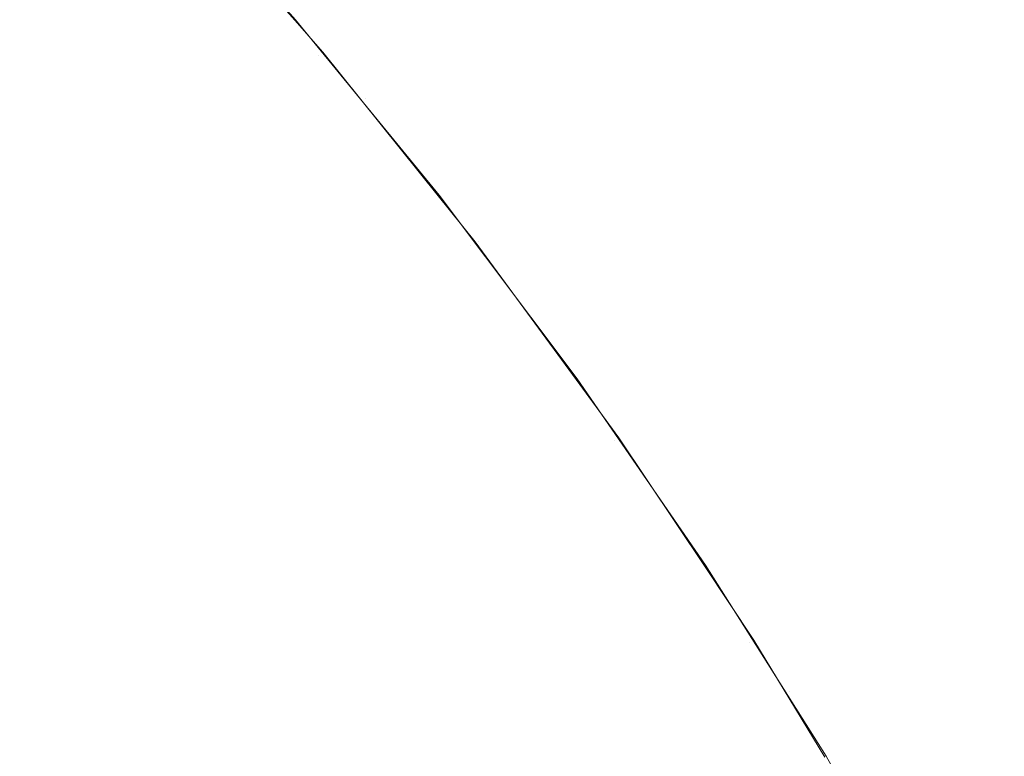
# Model space of a CAD drawing. Header units: centimetres. Extents: x -26.3 to 27.5, y 4.8 to 73.5.
# Tile 204 of 256: x -8.2154 to -8.1977, y 6.5519 to 6.5651. Entities that reach past the tile are written whole.
import ezdxf

# ---------------------------------------------------------------- set-up
doc = ezdxf.new("R2010")
doc.units = ezdxf.units.CM
doc.header["$LTSCALE"] = 2.54
doc.layers.add('Lucido design-1', color=7, linetype='Continuous')

# ---------------------------------------------------------------- blocks, each defined once
blk = doc.blocks.new('Gruppo-3-1')
at = {"color": 7, "linetype": 'Continuous', "lineweight": 9}
for points, invisible_edges in [([(-8.218031, 6.568719, -1479.739611), (-8.215108, 6.565665, -1479.739611), (-8.215921, 6.56492, -1479.743584), (-8.218811, 6.567938, -1479.743584)], 15), ([(-8.218031, 6.568719, -1515.839611), (-8.215108, 6.565665, -1515.839611), (-8.215921, 6.56492, -1515.843584), (-8.218811, 6.567938, -1515.843584)], 15), ([(-8.21281, 6.567771, -1479.714839), (-8.213129, 6.568117, -1479.514839), (-8.210425, 6.565073, -1479.514839)], 9), ([(-8.21281, 6.567771, -1515.814839), (-8.213129, 6.568117, -1515.614839), (-8.210425, 6.565073, -1515.614839)], 9), ([(-8.211289, 6.566147, -1515.610838), (-8.210425, 6.565073, -1515.614839), (-8.213129, 6.568117, -1515.614839)], 9), ([(27.113463, 6.564826, -1479.038517), (27.113463, 6.567767, -1479.041116), (-25.986537, 6.567767, -1479.041116), (-25.986537, 6.564826, -1479.038517)], 10), ([(27.113463, 6.564826, -1515.138517), (27.113463, 6.567767, -1515.141116), (-25.986537, 6.567767, -1515.141116), (-25.986537, 6.564826, -1515.138517)], 10), ([(-8.21288, 6.567707, -1479.719199), (-8.210006, 6.56443, -1479.719199), (-8.21021, 6.564259, -1479.723331), (-8.213076, 6.567527, -1479.723331)], 15), ([(-8.21288, 6.567707, -1515.819199), (-8.210006, 6.56443, -1515.819199), (-8.21021, 6.564259, -1515.823331), (-8.213076, 6.567527, -1515.823331)], 15), ([(-8.210006, 6.56443, -1479.719199), (-8.21288, 6.567707, -1479.719199), (-8.21281, 6.567771, -1479.714839), (-8.210436, 6.565064, -1479.714839)], 11), ([(-8.210006, 6.56443, -1515.819199), (-8.21288, 6.567707, -1515.819199), (-8.21281, 6.567771, -1515.814839), (-8.210436, 6.565064, -1515.814839)], 11), ([(-8.210425, 6.565073, -1479.514839), (-8.210436, 6.565064, -1479.714839), (-8.21281, 6.567771, -1479.714839)], 9), ([(-8.210425, 6.565073, -1515.614839), (-8.210436, 6.565064, -1515.814839), (-8.21281, 6.567771, -1515.814839)], 9), ([(-8.213076, 6.567527, -1479.723331), (-8.21021, 6.564259, -1479.723331), (-8.210544, 6.563978, -1479.727446), (-8.213398, 6.567232, -1479.727446)], 15), ([(-8.213076, 6.567527, -1515.823331), (-8.21021, 6.564259, -1515.823331), (-8.210544, 6.563978, -1515.827446), (-8.213398, 6.567232, -1515.827446)], 15), ([(-8.213398, 6.567232, -1479.727446), (-8.210544, 6.563978, -1479.727446), (-8.211008, 6.563589, -1479.731535), (-8.213845, 6.566823, -1479.731535)], 15), ([(-8.213398, 6.567232, -1515.827446), (-8.210544, 6.563978, -1515.827446), (-8.211008, 6.563589, -1515.831535), (-8.213845, 6.566823, -1515.831535)], 15), ([(-8.213845, 6.566823, -1479.731535), (-8.211008, 6.563589, -1479.731535), (-8.211601, 6.563091, -1479.735592), (-8.214415, 6.5663, -1479.735592)], 15), ([(-8.213845, 6.566823, -1515.831535), (-8.211008, 6.563589, -1515.831535), (-8.211601, 6.563091, -1515.835592), (-8.214415, 6.5663, -1515.835592)], 15), ([(-8.214415, 6.5663, -1479.735592), (-8.211601, 6.563091, -1479.735592), (-8.212321, 6.562487, -1479.739611), (-8.215108, 6.565665, -1479.739611)], 15), ([(-8.214415, 6.5663, -1515.835592), (-8.211601, 6.563091, -1515.835592), (-8.212321, 6.562487, -1515.839611), (-8.215108, 6.565665, -1515.839611)], 15), ([(-8.209173, 6.563651, -1479.510906), (-8.210425, 6.565073, -1479.514839), (-8.211289, 6.566147, -1479.510838)], 11), ([(-8.208984, 6.563651, -1479.506978), (-8.209173, 6.563651, -1479.510906), (-8.211289, 6.566147, -1479.510838), (-8.211097, 6.566147, -1479.506842)], 15), ([(-8.209173, 6.563651, -1515.610906), (-8.210425, 6.565073, -1515.614839), (-8.211289, 6.566147, -1515.610838)], 11), ([(-8.208984, 6.563651, -1515.606978), (-8.209173, 6.563651, -1515.610906), (-8.211289, 6.566147, -1515.610838), (-8.211097, 6.566147, -1515.606842)], 15), ([(-8.208669, 6.563651, -1479.503057), (-8.208984, 6.563651, -1479.506978), (-8.211097, 6.566147, -1479.506842), (-8.210777, 6.566147, -1479.502854)], 15), ([(-8.208669, 6.563651, -1515.603057), (-8.208984, 6.563651, -1515.606978), (-8.211097, 6.566147, -1515.606842), (-8.210777, 6.566147, -1515.602854)], 15), ([(-8.208229, 6.563651, -1479.499149), (-8.208669, 6.563651, -1479.503057), (-8.210777, 6.566147, -1479.502854), (-8.210329, 6.566147, -1479.498878)], 15), ([(-8.208229, 6.563651, -1515.599149), (-8.208669, 6.563651, -1515.603057), (-8.210777, 6.566147, -1515.602854), (-8.210329, 6.566147, -1515.598878)], 15), ([(-8.207664, 6.563651, -1479.495256), (-8.208229, 6.563651, -1479.499149), (-8.210329, 6.566147, -1479.498878), (-8.209753, 6.566147, -1479.494918)], 15), ([(-8.207664, 6.563651, -1515.595256), (-8.208229, 6.563651, -1515.599149), (-8.210329, 6.566147, -1515.598878), (-8.209753, 6.566147, -1515.594918)], 15), ([(-8.206974, 6.563651, -1479.491384), (-8.207664, 6.563651, -1479.495256), (-8.209753, 6.566147, -1479.494918), (-8.209052, 6.566147, -1479.490979)], 15), ([(-8.206974, 6.563651, -1515.591384), (-8.207664, 6.563651, -1515.595256), (-8.209753, 6.566147, -1515.594918), (-8.209052, 6.566147, -1515.590979)], 15), ([(-8.20616, 6.563651, -1479.487536), (-8.206974, 6.563651, -1479.491384), (-8.209052, 6.566147, -1479.490979), (-8.208224, 6.566147, -1479.487065)], 15), ([(-8.20616, 6.563651, -1515.587536), (-8.206974, 6.563651, -1515.591384), (-8.209052, 6.566147, -1515.590979), (-8.208224, 6.566147, -1515.587065)], 15), ([(-8.205223, 6.563651, -1479.483716), (-8.20616, 6.563651, -1479.487536), (-8.208224, 6.566147, -1479.487065), (-8.207271, 6.566147, -1479.483179)], 15), ([(-8.205223, 6.563651, -1515.583716), (-8.20616, 6.563651, -1515.587536), (-8.208224, 6.566147, -1515.587065), (-8.207271, 6.566147, -1515.583179)], 15), ([(-8.204165, 6.563651, -1479.479928), (-8.205223, 6.563651, -1479.483716), (-8.207271, 6.566147, -1479.483179), (-8.206194, 6.566147, -1479.479325)], 15), ([(-8.204165, 6.563651, -1515.579928), (-8.205223, 6.563651, -1515.583716), (-8.207271, 6.566147, -1515.583179), (-8.206194, 6.566147, -1515.579325)], 15), ([(-8.202986, 6.563651, -1479.476176), (-8.204165, 6.563651, -1479.479928), (-8.206194, 6.566147, -1479.479325), (-8.204995, 6.566147, -1479.475508)], 15), ([(-8.202986, 6.563651, -1515.576176), (-8.204165, 6.563651, -1515.579928), (-8.206194, 6.566147, -1515.579325), (-8.204995, 6.566147, -1515.575508)], 15), ([(-8.201686, 6.563651, -1479.472463), (-8.202986, 6.563651, -1479.476176), (-8.204995, 6.566147, -1479.475508), (-8.203673, 6.566147, -1479.471732)], 15), ([(-8.201686, 6.563651, -1515.572463), (-8.202986, 6.563651, -1515.576176), (-8.204995, 6.566147, -1515.575508), (-8.203673, 6.566147, -1515.571732)], 15), ([(-8.200269, 6.563651, -1479.468794), (-8.201686, 6.563651, -1479.472463), (-8.203673, 6.566147, -1479.471732), (-8.202231, 6.566147, -1479.468)], 15), ([(-8.200269, 6.563651, -1515.568794), (-8.201686, 6.563651, -1515.572463), (-8.203673, 6.566147, -1515.571732), (-8.202231, 6.566147, -1515.568)], 15), ([(-8.198735, 6.563651, -1479.465173), (-8.200269, 6.563651, -1479.468794), (-8.202231, 6.566147, -1479.468), (-8.200671, 6.566147, -1479.464316)], 15), ([(-8.198735, 6.563651, -1515.565173), (-8.200269, 6.563651, -1515.568794), (-8.202231, 6.566147, -1515.568), (-8.200671, 6.566147, -1515.564316)], 15), ([(-8.197085, 6.563651, -1479.461602), (-8.198735, 6.563651, -1479.465173), (-8.200671, 6.566147, -1479.464316), (-8.198993, 6.566147, -1479.460683)], 15), ([(-8.197085, 6.563651, -1515.561602), (-8.198735, 6.563651, -1515.565173), (-8.200671, 6.566147, -1515.564316), (-8.198993, 6.566147, -1515.560683)], 15), ([(-8.195322, 6.563651, -1479.458086), (-8.197085, 6.563651, -1479.461602), (-8.198993, 6.566147, -1479.460683), (-8.197199, 6.566147, -1479.457107)], 15), ([(-8.195322, 6.563651, -1515.558086), (-8.197085, 6.563651, -1515.561602), (-8.198993, 6.566147, -1515.560683), (-8.197199, 6.566147, -1515.557107)], 15), ([(-8.215108, 6.565665, -1479.739611), (-8.212321, 6.562487, -1479.739611), (-8.213166, 6.561778, -1479.743584), (-8.215921, 6.56492, -1479.743584)], 15), ([(-8.215108, 6.565665, -1515.839611), (-8.212321, 6.562487, -1515.839611), (-8.213166, 6.561778, -1515.843584), (-8.215921, 6.56492, -1515.843584)], 15), ([(-8.209933, 6.564491, -1479.714839), (-8.210436, 6.565064, -1479.714839), (-8.210425, 6.565073, -1479.514839)], 10), ([(-8.209933, 6.564491, -1515.814839), (-8.210436, 6.565064, -1515.814839), (-8.210425, 6.565073, -1515.614839)], 10), ([(-8.210436, 6.565064, -1479.714839), (-8.209933, 6.564491, -1479.714839), (-8.210006, 6.56443, -1479.719199)], 10), ([(-8.210436, 6.565064, -1515.814839), (-8.209933, 6.564491, -1515.814839), (-8.210006, 6.56443, -1515.819199)], 10), ([(-8.209933, 6.564491, -1479.714839), (-8.210425, 6.565073, -1479.514839), (-8.20785, 6.561924, -1479.514839)], 9), ([(-8.20785, 6.561924, -1479.514839), (-8.210425, 6.565073, -1479.514839), (-8.209173, 6.563651, -1479.510906)], 10), ([(-8.209933, 6.564491, -1515.814839), (-8.210425, 6.565073, -1515.614839), (-8.20785, 6.561924, -1515.614839)], 9), ([(-8.20785, 6.561924, -1515.614839), (-8.210425, 6.565073, -1515.614839), (-8.209173, 6.563651, -1515.610906)], 10), ([(-25.986537, 6.564826, -1479.038517), (-25.986537, 6.564486, -1479.038241), (27.113463, 6.564486, -1479.038241), (27.113463, 6.564826, -1479.038517)], 10), ([(-25.986537, 6.564826, -1515.138517), (-25.986537, 6.564486, -1515.138241), (27.113463, 6.564486, -1515.138241), (27.113463, 6.564826, -1515.138517)], 10), ([(-8.215921, 6.56492, -1479.743584), (-8.213166, 6.561778, -1479.743584), (-8.214135, 6.560965, -1479.747504), (-8.216854, 6.564065, -1479.747504)], 15), ([(-8.215921, 6.56492, -1515.843584), (-8.213166, 6.561778, -1515.843584), (-8.214135, 6.560965, -1515.847504), (-8.216854, 6.564065, -1515.847504)], 15), ([(27.113463, 6.561557, -1479.035866), (27.113463, 6.564486, -1479.038241), (-25.986537, 6.564486, -1479.038241), (-25.986537, 6.561557, -1479.035866)], 10), ([(27.113463, 6.561557, -1515.135866), (27.113463, 6.564486, -1515.138241), (-25.986537, 6.564486, -1515.138241), (-25.986537, 6.561557, -1515.135866)], 10), ([(-8.207277, 6.56103, -1479.719199), (-8.210006, 6.56443, -1479.719199), (-8.209933, 6.564491, -1479.714839), (-8.207864, 6.561913, -1479.714839)], 11), ([(-8.207277, 6.56103, -1515.819199), (-8.210006, 6.56443, -1515.819199), (-8.209933, 6.564491, -1515.814839), (-8.207864, 6.561913, -1515.814839)], 11), ([(-8.20785, 6.561924, -1479.514839), (-8.207864, 6.561913, -1479.714839), (-8.209933, 6.564491, -1479.714839)], 9), ([(-8.20785, 6.561924, -1515.614839), (-8.207864, 6.561913, -1515.814839), (-8.209933, 6.564491, -1515.814839)], 9), ([(-8.210006, 6.56443, -1479.719199), (-8.207277, 6.56103, -1479.719199), (-8.207489, 6.560868, -1479.723331), (-8.21021, 6.564259, -1479.723331)], 15), ([(-8.210006, 6.56443, -1515.819199), (-8.207277, 6.56103, -1515.819199), (-8.207489, 6.560868, -1515.823331), (-8.21021, 6.564259, -1515.823331)], 15), ([(-8.21021, 6.564259, -1479.723331), (-8.207489, 6.560868, -1479.723331), (-8.207835, 6.560602, -1479.727446), (-8.210544, 6.563978, -1479.727446)], 15), ([(-8.21021, 6.564259, -1515.823331), (-8.207489, 6.560868, -1515.823331), (-8.207835, 6.560602, -1515.827446), (-8.210544, 6.563978, -1515.827446)], 15), ([(-8.216854, 6.564065, -1479.747504), (-8.214135, 6.560965, -1479.747504), (-8.215226, 6.560049, -1479.751366), (-8.217904, 6.563103, -1479.751366)], 15), ([(-8.216854, 6.564065, -1515.847504), (-8.214135, 6.560965, -1515.847504), (-8.215226, 6.560049, -1515.851366), (-8.217904, 6.563103, -1515.851366)], 15), ([(-8.210544, 6.563978, -1479.727446), (-8.207835, 6.560602, -1479.727446), (-8.208316, 6.560234, -1479.731535), (-8.211008, 6.563589, -1479.731535)], 15), ([(-8.210544, 6.563978, -1515.827446), (-8.207835, 6.560602, -1515.827446), (-8.208316, 6.560234, -1515.831535), (-8.211008, 6.563589, -1515.831535)], 15), ([(-8.211008, 6.563589, -1479.731535), (-8.208316, 6.560234, -1479.731535), (-8.208929, 6.559763, -1479.735592), (-8.211601, 6.563091, -1479.735592)], 15), ([(-8.211008, 6.563589, -1515.831535), (-8.208316, 6.560234, -1515.831535), (-8.208929, 6.559763, -1515.835592), (-8.211601, 6.563091, -1515.835592)], 15), ([(-8.209173, 6.563651, -1479.510906), (-8.20714, 6.561088, -1479.510972), (-8.20785, 6.561924, -1479.514839)], 11), ([(-8.206954, 6.561088, -1479.507108), (-8.20714, 6.561088, -1479.510972), (-8.209173, 6.563651, -1479.510906), (-8.208984, 6.563651, -1479.506978)], 15), ([(-8.209173, 6.563651, -1515.610906), (-8.20714, 6.561088, -1515.610972), (-8.20785, 6.561924, -1515.614839)], 11), ([(-8.206954, 6.561088, -1515.607108), (-8.20714, 6.561088, -1515.610972), (-8.209173, 6.563651, -1515.610906), (-8.208984, 6.563651, -1515.606978)], 15), ([(-8.206644, 6.561088, -1479.503252), (-8.206954, 6.561088, -1479.507108), (-8.208984, 6.563651, -1479.506978), (-8.208669, 6.563651, -1479.503057)], 15), ([(-8.206644, 6.561088, -1515.603252), (-8.206954, 6.561088, -1515.607108), (-8.208984, 6.563651, -1515.606978), (-8.208669, 6.563651, -1515.603057)], 15), ([(-8.206211, 6.561088, -1479.499409), (-8.206644, 6.561088, -1479.503252), (-8.208669, 6.563651, -1479.503057), (-8.208229, 6.563651, -1479.499149)], 15), ([(-8.206211, 6.561088, -1515.599409), (-8.206644, 6.561088, -1515.603252), (-8.208669, 6.563651, -1515.603057), (-8.208229, 6.563651, -1515.599149)], 15), ([(-8.205655, 6.561088, -1479.495581), (-8.206211, 6.561088, -1479.499409), (-8.208229, 6.563651, -1479.499149), (-8.207664, 6.563651, -1479.495256)], 15), ([(-8.205655, 6.561088, -1515.595581), (-8.206211, 6.561088, -1515.599409), (-8.208229, 6.563651, -1515.599149), (-8.207664, 6.563651, -1515.595256)], 15), ([(-8.204977, 6.561088, -1479.491773), (-8.205655, 6.561088, -1479.495581), (-8.207664, 6.563651, -1479.495256), (-8.206974, 6.563651, -1479.491384)], 15), ([(-8.204977, 6.561088, -1515.591773), (-8.205655, 6.561088, -1515.595581), (-8.207664, 6.563651, -1515.595256), (-8.206974, 6.563651, -1515.591384)], 15), ([(-8.204177, 6.561088, -1479.487989), (-8.204977, 6.561088, -1479.491773), (-8.206974, 6.563651, -1479.491384), (-8.20616, 6.563651, -1479.487536)], 15), ([(-8.204177, 6.561088, -1515.587989), (-8.204977, 6.561088, -1515.591773), (-8.206974, 6.563651, -1515.591384), (-8.20616, 6.563651, -1515.587536)], 15), ([(-8.203256, 6.561088, -1479.484232), (-8.204177, 6.561088, -1479.487989), (-8.20616, 6.563651, -1479.487536), (-8.205223, 6.563651, -1479.483716)], 15), ([(-8.203256, 6.561088, -1515.584232), (-8.204177, 6.561088, -1515.587989), (-8.20616, 6.563651, -1515.587536), (-8.205223, 6.563651, -1515.583716)], 15), ([(-8.202215, 6.561088, -1479.480507), (-8.203256, 6.561088, -1479.484232), (-8.205223, 6.563651, -1479.483716), (-8.204165, 6.563651, -1479.479928)], 15), ([(-8.202215, 6.561088, -1515.580507), (-8.203256, 6.561088, -1515.584232), (-8.205223, 6.563651, -1515.583716), (-8.204165, 6.563651, -1515.579928)], 15), ([(-8.201055, 6.561088, -1479.476817), (-8.202215, 6.561088, -1479.480507), (-8.204165, 6.563651, -1479.479928), (-8.202986, 6.563651, -1479.476176)], 15), ([(-8.201055, 6.561088, -1515.576817), (-8.202215, 6.561088, -1515.580507), (-8.204165, 6.563651, -1515.579928), (-8.202986, 6.563651, -1515.576176)], 15), ([(-8.199777, 6.561088, -1479.473166), (-8.201055, 6.561088, -1479.476817), (-8.202986, 6.563651, -1479.476176), (-8.201686, 6.563651, -1479.472463)], 15), ([(-8.199777, 6.561088, -1515.573166), (-8.201055, 6.561088, -1515.576817), (-8.202986, 6.563651, -1515.576176), (-8.201686, 6.563651, -1515.572463)], 15), ([(-8.198383, 6.561088, -1479.469558), (-8.199777, 6.561088, -1479.473166), (-8.201686, 6.563651, -1479.472463), (-8.200269, 6.563651, -1479.468794)], 15), ([(-8.198383, 6.561088, -1515.569558), (-8.199777, 6.561088, -1515.573166), (-8.201686, 6.563651, -1515.572463), (-8.200269, 6.563651, -1515.568794)], 15), ([(-8.196875, 6.561088, -1479.465996), (-8.198383, 6.561088, -1479.469558), (-8.200269, 6.563651, -1479.468794), (-8.198735, 6.563651, -1479.465173)], 15), ([(-8.196875, 6.561088, -1515.565996), (-8.198383, 6.561088, -1515.569558), (-8.200269, 6.563651, -1515.568794), (-8.198735, 6.563651, -1515.565173)], 15), ([(-8.195252, 6.561088, -1479.462485), (-8.196875, 6.561088, -1479.465996), (-8.198735, 6.563651, -1479.465173), (-8.197085, 6.563651, -1479.461602)], 15), ([(-8.195252, 6.561088, -1515.562485), (-8.196875, 6.561088, -1515.565996), (-8.198735, 6.563651, -1515.565173), (-8.197085, 6.563651, -1515.561602)], 15), ([(-8.217904, 6.563103, -1479.751366), (-8.215226, 6.560049, -1479.751366), (-8.216437, 6.559033, -1479.755163), (-8.219069, 6.562035, -1479.755163)], 15), ([(-8.217904, 6.563103, -1515.851366), (-8.215226, 6.560049, -1515.851366), (-8.216437, 6.559033, -1515.855163), (-8.219069, 6.562035, -1515.855163)], 15), ([(-8.211601, 6.563091, -1479.735592), (-8.208929, 6.559763, -1479.735592), (-8.209675, 6.559191, -1479.739611), (-8.212321, 6.562487, -1479.739611)], 15), ([(-8.211601, 6.563091, -1515.835592), (-8.208929, 6.559763, -1515.835592), (-8.209675, 6.559191, -1515.839611), (-8.212321, 6.562487, -1515.839611)], 15), ([(-8.212321, 6.562487, -1479.739611), (-8.209675, 6.559191, -1479.739611), (-8.21055, 6.558519, -1479.743584), (-8.213166, 6.561778, -1479.743584)], 15), ([(-8.212321, 6.562487, -1515.839611), (-8.209675, 6.559191, -1515.839611), (-8.21055, 6.558519, -1515.843584), (-8.213166, 6.561778, -1515.843584)], 15), ([(-8.207202, 6.561088, -1479.714839), (-8.207864, 6.561913, -1479.714839), (-8.20785, 6.561924, -1479.514839)], 10), ([(-8.207202, 6.561088, -1515.814839), (-8.207864, 6.561913, -1515.814839), (-8.20785, 6.561924, -1515.614839)], 10), ([(-8.207864, 6.561913, -1479.714839), (-8.207202, 6.561088, -1479.714839), (-8.207277, 6.56103, -1479.719199)], 10), ([(-8.207864, 6.561913, -1515.814839), (-8.207202, 6.561088, -1515.814839), (-8.207277, 6.56103, -1515.819199)], 10), ([(-8.207202, 6.561088, -1479.714839), (-8.20785, 6.561924, -1479.514839), (-8.205373, 6.558628, -1479.514839)], 9), ([(-8.205373, 6.558628, -1479.514839), (-8.20785, 6.561924, -1479.514839), (-8.20714, 6.561088, -1479.510972)], 10), ([(-8.207202, 6.561088, -1515.814839), (-8.20785, 6.561924, -1515.614839), (-8.205373, 6.558628, -1515.614839)], 9), ([(-8.205373, 6.558628, -1515.614839), (-8.20785, 6.561924, -1515.614839), (-8.20714, 6.561088, -1515.610972)], 10), ([(-8.213166, 6.561778, -1479.743584), (-8.21055, 6.558519, -1479.743584), (-8.211554, 6.557749, -1479.747504), (-8.214135, 6.560965, -1479.747504)], 15), ([(-8.213166, 6.561778, -1515.843584), (-8.21055, 6.558519, -1515.843584), (-8.211554, 6.557749, -1515.847504), (-8.214135, 6.560965, -1515.847504)], 15), ([(-25.986537, 6.561557, -1479.035866), (-25.986537, 6.561085, -1479.035508), (27.113463, 6.561085, -1479.035508), (27.113463, 6.561557, -1479.035866)], 10), ([(-25.986537, 6.561557, -1515.135866), (-25.986537, 6.561085, -1515.135508), (27.113463, 6.561085, -1515.135508), (27.113463, 6.561557, -1515.135866)], 10), ([(27.113463, 6.559762, -1479.034504), (27.113463, 6.561085, -1479.035508), (-25.986537, 6.561085, -1479.035508), (-25.986537, 6.559762, -1479.034504)], 10), ([(27.113463, 6.559762, -1515.134504), (27.113463, 6.561085, -1515.135508), (-25.986537, 6.561085, -1515.135508), (-25.986537, 6.559762, -1515.134504)], 10), ([(-8.214135, 6.560965, -1479.747504), (-8.211554, 6.557749, -1479.747504), (-8.212684, 6.556882, -1479.751366), (-8.215226, 6.560049, -1479.751366)], 15), ([(-8.214135, 6.560965, -1515.847504), (-8.211554, 6.557749, -1515.847504), (-8.212684, 6.556882, -1515.851366), (-8.215226, 6.560049, -1515.851366)], 15), ([(-8.207277, 6.56103, -1479.719199), (-8.2047, 6.557515, -1479.719199), (-8.204918, 6.557362, -1479.723331), (-8.207489, 6.560868, -1479.723331)], 15), ([(-8.207277, 6.56103, -1515.819199), (-8.2047, 6.557515, -1515.819199), (-8.204918, 6.557362, -1515.823331), (-8.207489, 6.560868, -1515.823331)], 15), ([(-8.2047, 6.557515, -1479.719199), (-8.207277, 6.56103, -1479.719199), (-8.207202, 6.561088, -1479.714839), (-8.205389, 6.558616, -1479.714839)], 11), ([(-8.2047, 6.557515, -1515.819199), (-8.207277, 6.56103, -1515.819199), (-8.207202, 6.561088, -1515.814839), (-8.205389, 6.558616, -1515.814839)], 11), ([(-8.205373, 6.558628, -1479.514839), (-8.205389, 6.558616, -1479.714839), (-8.207202, 6.561088, -1479.714839)], 9), ([(-8.205373, 6.558628, -1515.614839), (-8.205389, 6.558616, -1515.814839), (-8.207202, 6.561088, -1515.814839)], 9), ([(-8.20714, 6.561088, -1479.510972), (-8.205192, 6.55846, -1479.511034), (-8.205373, 6.558628, -1479.514839)], 11), ([(-8.205009, 6.55846, -1479.507233), (-8.205192, 6.55846, -1479.511034), (-8.20714, 6.561088, -1479.510972), (-8.206954, 6.561088, -1479.507108)], 15), ([(-8.20714, 6.561088, -1515.610972), (-8.205192, 6.55846, -1515.611034), (-8.205373, 6.558628, -1515.614839)], 11), ([(-8.205009, 6.55846, -1515.607233), (-8.205192, 6.55846, -1515.611034), (-8.20714, 6.561088, -1515.610972), (-8.206954, 6.561088, -1515.607108)], 15), ([(-8.204704, 6.55846, -1479.50344), (-8.205009, 6.55846, -1479.507233), (-8.206954, 6.561088, -1479.507108), (-8.206644, 6.561088, -1479.503252)], 15), ([(-8.204704, 6.55846, -1515.60344), (-8.205009, 6.55846, -1515.607233), (-8.206954, 6.561088, -1515.607108), (-8.206644, 6.561088, -1515.603252)], 15), ([(-8.204278, 6.55846, -1479.499658), (-8.204704, 6.55846, -1479.50344), (-8.206644, 6.561088, -1479.503252), (-8.206211, 6.561088, -1479.499409)], 15), ([(-8.204278, 6.55846, -1515.599658), (-8.204704, 6.55846, -1515.60344), (-8.206644, 6.561088, -1515.603252), (-8.206211, 6.561088, -1515.599409)], 15), ([(-8.203731, 6.55846, -1479.495892), (-8.204278, 6.55846, -1479.499658), (-8.206211, 6.561088, -1479.499409), (-8.205655, 6.561088, -1479.495581)], 15), ([(-8.203731, 6.55846, -1515.595892), (-8.204278, 6.55846, -1515.599658), (-8.206211, 6.561088, -1515.599409), (-8.205655, 6.561088, -1515.595581)], 15), ([(-8.203064, 6.55846, -1479.492146), (-8.203731, 6.55846, -1479.495892), (-8.205655, 6.561088, -1479.495581), (-8.204977, 6.561088, -1479.491773)], 15), ([(-8.203064, 6.55846, -1515.592146), (-8.203731, 6.55846, -1515.595892), (-8.205655, 6.561088, -1515.595581), (-8.204977, 6.561088, -1515.591773)], 15), ([(-8.202276, 6.55846, -1479.488422), (-8.203064, 6.55846, -1479.492146), (-8.204977, 6.561088, -1479.491773), (-8.204177, 6.561088, -1479.487989)], 15), ([(-8.202276, 6.55846, -1515.588422), (-8.203064, 6.55846, -1515.592146), (-8.204977, 6.561088, -1515.591773), (-8.204177, 6.561088, -1515.587989)], 15), ([(-8.20137, 6.55846, -1479.484726), (-8.202276, 6.55846, -1479.488422), (-8.204177, 6.561088, -1479.487989), (-8.203256, 6.561088, -1479.484232)], 15), ([(-8.20137, 6.55846, -1515.584726), (-8.202276, 6.55846, -1515.588422), (-8.204177, 6.561088, -1515.587989), (-8.203256, 6.561088, -1515.584232)], 15), ([(-8.200346, 6.55846, -1479.481061), (-8.20137, 6.55846, -1479.484726), (-8.203256, 6.561088, -1479.484232), (-8.202215, 6.561088, -1479.480507)], 15), ([(-8.200346, 6.55846, -1515.581061), (-8.20137, 6.55846, -1515.584726), (-8.203256, 6.561088, -1515.584232), (-8.202215, 6.561088, -1515.580507)], 15), ([(-8.199205, 6.55846, -1479.477431), (-8.200346, 6.55846, -1479.481061), (-8.202215, 6.561088, -1479.480507), (-8.201055, 6.561088, -1479.476817)], 15), ([(-8.199205, 6.55846, -1515.577431), (-8.200346, 6.55846, -1515.581061), (-8.202215, 6.561088, -1515.580507), (-8.201055, 6.561088, -1515.576817)], 15), ([(-8.197948, 6.55846, -1479.473839), (-8.199205, 6.55846, -1479.477431), (-8.201055, 6.561088, -1479.476817), (-8.199777, 6.561088, -1479.473166)], 15), ([(-8.197948, 6.55846, -1515.573839), (-8.199205, 6.55846, -1515.577431), (-8.201055, 6.561088, -1515.576817), (-8.199777, 6.561088, -1515.573166)], 15), ([(-8.196577, 6.55846, -1479.470289), (-8.197948, 6.55846, -1479.473839), (-8.199777, 6.561088, -1479.473166), (-8.198383, 6.561088, -1479.469558)], 15), ([(-8.196577, 6.55846, -1515.570289), (-8.197948, 6.55846, -1515.573839), (-8.199777, 6.561088, -1515.573166), (-8.198383, 6.561088, -1515.569558)], 15), ([(-8.195092, 6.55846, -1479.466785), (-8.196577, 6.55846, -1479.470289), (-8.198383, 6.561088, -1479.469558), (-8.196875, 6.561088, -1479.465996)], 15), ([(-8.195092, 6.55846, -1515.566785), (-8.196577, 6.55846, -1515.570289), (-8.198383, 6.561088, -1515.569558), (-8.196875, 6.561088, -1515.565996)], 15), ([(-8.207489, 6.560868, -1479.723331), (-8.204918, 6.557362, -1479.723331), (-8.205276, 6.557112, -1479.727446), (-8.207835, 6.560602, -1479.727446)], 15), ([(-8.207489, 6.560868, -1515.823331), (-8.204918, 6.557362, -1515.823331), (-8.205276, 6.557112, -1515.827446), (-8.207835, 6.560602, -1515.827446)], 15), ([(-8.207835, 6.560602, -1479.727446), (-8.205276, 6.557112, -1479.727446), (-8.205772, 6.556765, -1479.731535), (-8.208316, 6.560234, -1479.731535)], 15), ([(-8.207835, 6.560602, -1515.827446), (-8.205276, 6.557112, -1515.827446), (-8.205772, 6.556765, -1515.831535), (-8.208316, 6.560234, -1515.831535)], 15), ([(-8.208316, 6.560234, -1479.731535), (-8.205772, 6.556765, -1479.731535), (-8.206406, 6.556321, -1479.735592), (-8.208929, 6.559763, -1479.735592)], 15), ([(-8.208316, 6.560234, -1515.831535), (-8.205772, 6.556765, -1515.831535), (-8.206406, 6.556321, -1515.835592), (-8.208929, 6.559763, -1515.835592)], 15), ([(-8.215226, 6.560049, -1479.751366), (-8.212684, 6.556882, -1479.751366), (-8.213938, 6.555919, -1479.755163), (-8.216437, 6.559033, -1479.755163)], 15), ([(-8.215226, 6.560049, -1515.851366), (-8.212684, 6.556882, -1515.851366), (-8.213938, 6.555919, -1515.855163), (-8.216437, 6.559033, -1515.855163)], 15), ([(-25.986537, 6.559762, -1479.034504), (-25.986537, 6.557558, -1479.032941), (27.113463, 6.557558, -1479.032941), (27.113463, 6.559762, -1479.034504)], 10), ([(-25.986537, 6.559762, -1515.134504), (-25.986537, 6.557558, -1515.132941), (27.113463, 6.557558, -1515.132941), (27.113463, 6.559762, -1515.134504)], 10), ([(-8.208929, 6.559763, -1479.735592), (-8.206406, 6.556321, -1479.735592), (-8.207175, 6.555782, -1479.739611), (-8.209675, 6.559191, -1479.739611)], 15), ([(-8.208929, 6.559763, -1515.835592), (-8.206406, 6.556321, -1515.835592), (-8.207175, 6.555782, -1515.839611), (-8.209675, 6.559191, -1515.839611)], 15), ([(-8.209675, 6.559191, -1479.739611), (-8.207175, 6.555782, -1479.739611), (-8.208079, 6.555149, -1479.743584), (-8.21055, 6.558519, -1479.743584)], 15), ([(-8.209675, 6.559191, -1515.839611), (-8.207175, 6.555782, -1515.839611), (-8.208079, 6.555149, -1515.843584), (-8.21055, 6.558519, -1515.843584)], 15), ([(-8.216437, 6.559033, -1479.755163), (-8.213938, 6.555919, -1479.755163), (-8.215314, 6.554864, -1479.758888), (-8.217765, 6.557919, -1479.758888)], 15), ([(-8.216437, 6.559033, -1515.855163), (-8.213938, 6.555919, -1515.855163), (-8.215314, 6.554864, -1515.858888), (-8.217765, 6.557919, -1515.858888)], 15), ([(-8.204622, 6.55757, -1479.714839), (-8.205389, 6.558616, -1479.714839), (-8.205373, 6.558628, -1479.514839)], 10), ([(-8.204622, 6.55757, -1515.814839), (-8.205389, 6.558616, -1515.814839), (-8.205373, 6.558628, -1515.614839)], 10), ([(-8.204622, 6.55757, -1479.714839), (-8.205373, 6.558628, -1479.514839), (-8.20307, 6.555286, -1479.514839)], 9), ([(-8.20333, 6.555769, -1479.511094), (-8.20307, 6.555286, -1479.514839), (-8.205373, 6.558628, -1479.514839), (-8.205192, 6.55846, -1479.511034)], 13), ([(-8.204622, 6.55757, -1515.814839), (-8.205373, 6.558628, -1515.614839), (-8.20307, 6.555286, -1515.614839)], 9), ([(-8.20333, 6.555769, -1515.611094), (-8.20307, 6.555286, -1515.614839), (-8.205373, 6.558628, -1515.614839), (-8.205192, 6.55846, -1515.611034)], 13), ([(-8.21055, 6.558519, -1479.743584), (-8.208079, 6.555149, -1479.743584), (-8.209116, 6.554423, -1479.747504), (-8.211554, 6.557749, -1479.747504)], 15), ([(-8.21055, 6.558519, -1515.843584), (-8.208079, 6.555149, -1515.843584), (-8.209116, 6.554423, -1515.847504), (-8.211554, 6.557749, -1515.847504)], 15), ([(-8.205389, 6.558616, -1479.714839), (-8.204622, 6.55757, -1479.714839), (-8.2047, 6.557515, -1479.719199)], 10), ([(-8.205389, 6.558616, -1515.814839), (-8.204622, 6.55757, -1515.814839), (-8.2047, 6.557515, -1515.819199)], 10), ([(-8.20315, 6.555769, -1479.507352), (-8.20333, 6.555769, -1479.511094), (-8.205192, 6.55846, -1479.511034), (-8.205009, 6.55846, -1479.507233)], 15), ([(-8.20315, 6.555769, -1515.607352), (-8.20333, 6.555769, -1515.611094), (-8.205192, 6.55846, -1515.611034), (-8.205009, 6.55846, -1515.607233)], 15), ([(-8.20285, 6.555769, -1479.503618), (-8.20315, 6.555769, -1479.507352), (-8.205009, 6.55846, -1479.507233), (-8.204704, 6.55846, -1479.50344)], 15), ([(-8.20285, 6.555769, -1515.603618), (-8.20315, 6.555769, -1515.607352), (-8.205009, 6.55846, -1515.607233), (-8.204704, 6.55846, -1515.60344)], 15), ([(-8.202431, 6.555769, -1479.499896), (-8.20285, 6.555769, -1479.503618), (-8.204704, 6.55846, -1479.50344), (-8.204278, 6.55846, -1479.499658)], 15), ([(-8.202431, 6.555769, -1515.599896), (-8.20285, 6.555769, -1515.603618), (-8.204704, 6.55846, -1515.60344), (-8.204278, 6.55846, -1515.599658)], 15), ([(-8.201893, 6.555769, -1479.496189), (-8.202431, 6.555769, -1479.499896), (-8.204278, 6.55846, -1479.499658), (-8.203731, 6.55846, -1479.495892)], 15), ([(-8.201893, 6.555769, -1515.596189), (-8.202431, 6.555769, -1515.599896), (-8.204278, 6.55846, -1515.599658), (-8.203731, 6.55846, -1515.595892)], 15), ([(-8.201236, 6.555769, -1479.492502), (-8.201893, 6.555769, -1479.496189), (-8.203731, 6.55846, -1479.495892), (-8.203064, 6.55846, -1479.492146)], 15), ([(-8.201236, 6.555769, -1515.592502), (-8.201893, 6.555769, -1515.596189), (-8.203731, 6.55846, -1515.595892), (-8.203064, 6.55846, -1515.592146)], 15), ([(-8.200461, 6.555769, -1479.488837), (-8.201236, 6.555769, -1479.492502), (-8.203064, 6.55846, -1479.492146), (-8.202276, 6.55846, -1479.488422)], 15), ([(-8.200461, 6.555769, -1515.588837), (-8.201236, 6.555769, -1515.592502), (-8.203064, 6.55846, -1515.592146), (-8.202276, 6.55846, -1515.588422)], 15), ([(-8.199569, 6.555769, -1479.485199), (-8.200461, 6.555769, -1479.488837), (-8.202276, 6.55846, -1479.488422), (-8.20137, 6.55846, -1479.484726)], 15), ([(-8.199569, 6.555769, -1515.585199), (-8.200461, 6.555769, -1515.588837), (-8.202276, 6.55846, -1515.588422), (-8.20137, 6.55846, -1515.584726)], 15), ([(-8.198561, 6.555769, -1479.481591), (-8.199569, 6.555769, -1479.485199), (-8.20137, 6.55846, -1479.484726), (-8.200346, 6.55846, -1479.481061)], 15), ([(-8.198561, 6.555769, -1515.581591), (-8.199569, 6.555769, -1515.585199), (-8.20137, 6.55846, -1515.584726), (-8.200346, 6.55846, -1515.581061)], 15), ([(-8.197437, 6.555769, -1479.478018), (-8.198561, 6.555769, -1479.481591), (-8.200346, 6.55846, -1479.481061), (-8.199205, 6.55846, -1479.477431)], 15), ([(-8.197437, 6.555769, -1515.578018), (-8.198561, 6.555769, -1515.581591), (-8.200346, 6.55846, -1515.581061), (-8.199205, 6.55846, -1515.577431)], 15), ([(-8.1962, 6.555769, -1479.474482), (-8.197437, 6.555769, -1479.478018), (-8.199205, 6.55846, -1479.477431), (-8.197948, 6.55846, -1479.473839)], 15), ([(-8.1962, 6.555769, -1515.574482), (-8.197437, 6.555769, -1515.578018), (-8.199205, 6.55846, -1515.577431), (-8.197948, 6.55846, -1515.573839)], 15), ([(-8.19485, 6.555769, -1479.470988), (-8.1962, 6.555769, -1479.474482), (-8.197948, 6.55846, -1479.473839), (-8.196577, 6.55846, -1479.470289)], 15), ([(-8.19485, 6.555769, -1515.570988), (-8.1962, 6.555769, -1515.574482), (-8.197948, 6.55846, -1515.573839), (-8.196577, 6.55846, -1515.570289)], 15), ([(-8.217765, 6.557919, -1479.758888), (-8.215314, 6.554864, -1479.758888), (-8.216808, 6.553717, -1479.762536), (-8.219208, 6.556708, -1479.762536)], 15), ([(-8.217765, 6.557919, -1515.858888), (-8.215314, 6.554864, -1515.858888), (-8.216808, 6.553717, -1515.862536), (-8.219208, 6.556708, -1515.862536)], 15), ([(-8.211554, 6.557749, -1479.747504), (-8.209116, 6.554423, -1479.747504), (-8.210282, 6.553606, -1479.751366), (-8.212684, 6.556882, -1479.751366)], 15), ([(-8.211554, 6.557749, -1515.847504), (-8.209116, 6.554423, -1515.847504), (-8.210282, 6.553606, -1515.851366), (-8.212684, 6.556882, -1515.851366)], 15), ([(-8.202278, 6.553891, -1479.719199), (-8.2047, 6.557515, -1479.719199), (-8.204622, 6.55757, -1479.714839), (-8.203088, 6.555274, -1479.714839)], 11), ([(-8.202278, 6.553891, -1515.819199), (-8.2047, 6.557515, -1515.819199), (-8.204622, 6.55757, -1515.814839), (-8.203088, 6.555274, -1515.814839)], 11), ([(-8.20307, 6.555286, -1479.514839), (-8.203088, 6.555274, -1479.714839), (-8.204622, 6.55757, -1479.714839)], 9), ([(-8.20307, 6.555286, -1515.614839), (-8.203088, 6.555274, -1515.814839), (-8.204622, 6.55757, -1515.814839)], 9), ([(27.113463, 6.556304, -1479.032052), (27.113463, 6.557558, -1479.032941), (-25.986537, 6.557558, -1479.032941), (-25.986537, 6.556304, -1479.032052)], 10), ([(27.113463, 6.556304, -1515.132052), (27.113463, 6.557558, -1515.132941), (-25.986537, 6.557558, -1515.132941), (-25.986537, 6.556304, -1515.132052)], 10), ([(-8.2047, 6.557515, -1479.719199), (-8.202278, 6.553891, -1479.719199), (-8.202503, 6.553748, -1479.723331), (-8.204918, 6.557362, -1479.723331)], 15), ([(-8.2047, 6.557515, -1515.819199), (-8.202278, 6.553891, -1515.819199), (-8.202503, 6.553748, -1515.823331), (-8.204918, 6.557362, -1515.823331)], 15), ([(-8.204918, 6.557362, -1479.723331), (-8.202503, 6.553748, -1479.723331), (-8.202871, 6.553513, -1479.727446), (-8.205276, 6.557112, -1479.727446)], 15), ([(-8.204918, 6.557362, -1515.823331), (-8.202503, 6.553748, -1515.823331), (-8.202871, 6.553513, -1515.827446), (-8.205276, 6.557112, -1515.827446)], 15), ([(-8.205276, 6.557112, -1479.727446), (-8.202871, 6.553513, -1479.727446), (-8.203382, 6.553188, -1479.731535), (-8.205772, 6.556765, -1479.731535)], 15), ([(-8.205276, 6.557112, -1515.827446), (-8.202871, 6.553513, -1515.827446), (-8.203382, 6.553188, -1515.831535), (-8.205772, 6.556765, -1515.831535)], 15), ([(-8.212684, 6.556882, -1479.751366), (-8.210282, 6.553606, -1479.751366), (-8.211577, 6.5527, -1479.755163), (-8.213938, 6.555919, -1479.755163)], 15), ([(-8.212684, 6.556882, -1515.851366), (-8.210282, 6.553606, -1515.851366), (-8.211577, 6.5527, -1515.855163), (-8.213938, 6.555919, -1515.855163)], 15), ([(-8.205772, 6.556765, -1479.731535), (-8.203382, 6.553188, -1479.731535), (-8.204034, 6.552772, -1479.735592), (-8.206406, 6.556321, -1479.735592)], 15), ([(-8.205772, 6.556765, -1515.831535), (-8.203382, 6.553188, -1515.831535), (-8.204034, 6.552772, -1515.835592), (-8.206406, 6.556321, -1515.835592)], 15), ([(-25.986537, 6.556304, -1479.032052), (-25.986537, 6.553931, -1479.030517), (27.113463, 6.553931, -1479.030517), (27.113463, 6.556304, -1479.032052)], 10), ([(-25.986537, 6.556304, -1515.132052), (-25.986537, 6.553931, -1515.130517), (27.113463, 6.553931, -1515.130517), (27.113463, 6.556304, -1515.132052)], 10), ([(-8.206406, 6.556321, -1479.735592), (-8.204034, 6.552772, -1479.735592), (-8.204827, 6.552267, -1479.739611), (-8.207175, 6.555782, -1479.739611)], 15), ([(-8.206406, 6.556321, -1515.835592), (-8.204034, 6.552772, -1515.835592), (-8.204827, 6.552267, -1515.839611), (-8.207175, 6.555782, -1515.839611)], 15), ([(-8.213938, 6.555919, -1479.755163), (-8.211577, 6.5527, -1479.755163), (-8.212997, 6.551705, -1479.758888), (-8.215314, 6.554864, -1479.758888)], 15), ([(-8.213938, 6.555919, -1515.855163), (-8.211577, 6.5527, -1515.855163), (-8.212997, 6.551705, -1515.858888), (-8.215314, 6.554864, -1515.858888)], 15), ([(-8.207175, 6.555782, -1479.739611), (-8.204827, 6.552267, -1479.739611), (-8.205758, 6.551674, -1479.743584), (-8.208079, 6.555149, -1479.743584)], 15), ([(-8.207175, 6.555782, -1515.839611), (-8.204827, 6.552267, -1515.839611), (-8.205758, 6.551674, -1515.843584), (-8.208079, 6.555149, -1515.843584)], 15), ([(-8.20307, 6.555286, -1479.514839), (-8.20333, 6.555769, -1479.511094), (-8.201558, 6.553019, -1479.511151)], 11), ([(-8.201381, 6.553019, -1479.507466), (-8.201558, 6.553019, -1479.511151), (-8.20333, 6.555769, -1479.511094), (-8.20315, 6.555769, -1479.507352)], 15), ([(-8.20307, 6.555286, -1515.614839), (-8.20333, 6.555769, -1515.611094), (-8.201558, 6.553019, -1515.611151)], 11), ([(-8.201381, 6.553019, -1515.607466), (-8.201558, 6.553019, -1515.611151), (-8.20333, 6.555769, -1515.611094), (-8.20315, 6.555769, -1515.607352)], 15), ([(-8.201085, 6.553019, -1479.503789), (-8.201381, 6.553019, -1479.507466), (-8.20315, 6.555769, -1479.507352), (-8.20285, 6.555769, -1479.503618)], 15), ([(-8.201085, 6.553019, -1515.603789), (-8.201381, 6.553019, -1515.607466), (-8.20315, 6.555769, -1515.607352), (-8.20285, 6.555769, -1515.603618)], 15), ([(-8.200672, 6.553019, -1479.500123), (-8.201085, 6.553019, -1479.503789), (-8.20285, 6.555769, -1479.503618), (-8.202431, 6.555769, -1479.499896)], 15), ([(-8.200672, 6.553019, -1515.600123), (-8.201085, 6.553019, -1515.603789), (-8.20285, 6.555769, -1515.603618), (-8.202431, 6.555769, -1515.599896)], 15), ([(-8.200142, 6.553019, -1479.496472), (-8.200672, 6.553019, -1479.500123), (-8.202431, 6.555769, -1479.499896), (-8.201893, 6.555769, -1479.496189)], 15), ([(-8.200142, 6.553019, -1515.596472), (-8.200672, 6.553019, -1515.600123), (-8.202431, 6.555769, -1515.599896), (-8.201893, 6.555769, -1515.596189)], 15), ([(-8.199495, 6.553019, -1479.492841), (-8.200142, 6.553019, -1479.496472), (-8.201893, 6.555769, -1479.496189), (-8.201236, 6.555769, -1479.492502)], 15), ([(-8.199495, 6.553019, -1515.592841), (-8.200142, 6.553019, -1515.596472), (-8.201893, 6.555769, -1515.596189), (-8.201236, 6.555769, -1515.592502)], 15), ([(-8.198732, 6.553019, -1479.489231), (-8.199495, 6.553019, -1479.492841), (-8.201236, 6.555769, -1479.492502), (-8.200461, 6.555769, -1479.488837)], 15), ([(-8.198732, 6.553019, -1515.589231), (-8.199495, 6.553019, -1515.592841), (-8.201236, 6.555769, -1515.592502), (-8.200461, 6.555769, -1515.588837)], 15), ([(-8.197853, 6.553019, -1479.485648), (-8.198732, 6.553019, -1479.489231), (-8.200461, 6.555769, -1479.488837), (-8.199569, 6.555769, -1479.485199)], 15), ([(-8.197853, 6.553019, -1515.585648), (-8.198732, 6.553019, -1515.589231), (-8.200461, 6.555769, -1515.588837), (-8.199569, 6.555769, -1515.585199)], 15), ([(-8.196861, 6.553019, -1479.482096), (-8.197853, 6.553019, -1479.485648), (-8.199569, 6.555769, -1479.485199), (-8.198561, 6.555769, -1479.481591)], 15), ([(-8.196861, 6.553019, -1515.582096), (-8.197853, 6.553019, -1515.585648), (-8.199569, 6.555769, -1515.585199), (-8.198561, 6.555769, -1515.581591)], 15), ([(-8.195755, 6.553019, -1479.478576), (-8.196861, 6.553019, -1479.482096), (-8.198561, 6.555769, -1479.481591), (-8.197437, 6.555769, -1479.478018)], 15), ([(-8.195755, 6.553019, -1515.578576), (-8.196861, 6.553019, -1515.582096), (-8.198561, 6.555769, -1515.581591), (-8.197437, 6.555769, -1515.578018)], 15), ([(-8.202198, 6.553942, -1479.714839), (-8.203088, 6.555274, -1479.714839), (-8.20307, 6.555286, -1479.514839)], 10), ([(-8.202198, 6.553942, -1515.814839), (-8.203088, 6.555274, -1515.814839), (-8.20307, 6.555286, -1515.614839)], 10), ([(-8.203088, 6.555274, -1479.714839), (-8.202198, 6.553942, -1479.714839), (-8.202278, 6.553891, -1479.719199)], 10), ([(-8.203088, 6.555274, -1515.814839), (-8.202198, 6.553942, -1515.814839), (-8.202278, 6.553891, -1515.819199)], 10), ([(-8.202198, 6.553942, -1479.714839), (-8.20307, 6.555286, -1479.514839), (-8.200905, 6.551857, -1479.514839)], 9), ([(-8.201558, 6.553019, -1479.511151), (-8.200905, 6.551857, -1479.514839), (-8.20307, 6.555286, -1479.514839)], 9), ([(-8.202198, 6.553942, -1515.814839), (-8.20307, 6.555286, -1515.614839), (-8.200905, 6.551857, -1515.614839)], 9), ([(-8.201558, 6.553019, -1515.611151), (-8.200905, 6.551857, -1515.614839), (-8.20307, 6.555286, -1515.614839)], 9), ([(-8.208079, 6.555149, -1479.743584), (-8.205758, 6.551674, -1479.743584), (-8.206825, 6.550995, -1479.747504), (-8.209116, 6.554423, -1479.747504)], 15), ([(-8.208079, 6.555149, -1515.843584), (-8.205758, 6.551674, -1515.843584), (-8.206825, 6.550995, -1515.847504), (-8.209116, 6.554423, -1515.847504)], 15), ([(-8.215314, 6.554864, -1479.758888), (-8.212997, 6.551705, -1479.758888), (-8.21454, 6.550625, -1479.762536), (-8.216808, 6.553717, -1479.762536)], 15), ([(-8.215314, 6.554864, -1515.858888), (-8.212997, 6.551705, -1515.858888), (-8.21454, 6.550625, -1515.862536), (-8.216808, 6.553717, -1515.862536)], 15), ([(-8.209116, 6.554423, -1479.747504), (-8.206825, 6.550995, -1479.747504), (-8.208026, 6.550229, -1479.751366), (-8.210282, 6.553606, -1479.751366)], 15), ([(-8.209116, 6.554423, -1515.847504), (-8.206825, 6.550995, -1515.847504), (-8.208026, 6.550229, -1515.851366), (-8.210282, 6.553606, -1515.851366)], 15), ([(27.113463, 6.552741, -1479.029747), (27.113463, 6.553931, -1479.030517), (-25.986537, 6.553931, -1479.030517), (-25.986537, 6.552741, -1479.029747)], 10), ([(27.113463, 6.552741, -1515.129747), (27.113463, 6.553931, -1515.130517), (-25.986537, 6.553931, -1515.130517), (-25.986537, 6.552741, -1515.129747)], 10), ([(-8.202278, 6.553891, -1479.719199), (-8.200017, 6.550164, -1479.719199), (-8.200248, 6.550031, -1479.723331), (-8.202503, 6.553748, -1479.723331)], 15), ([(-8.202278, 6.553891, -1515.819199), (-8.200017, 6.550164, -1515.819199), (-8.200248, 6.550031, -1515.823331), (-8.202503, 6.553748, -1515.823331)], 15), ([(-8.200017, 6.550164, -1479.719199), (-8.202278, 6.553891, -1479.719199), (-8.202198, 6.553942, -1479.714839), (-8.200925, 6.551844, -1479.714839)], 11), ([(-8.200017, 6.550164, -1515.819199), (-8.202278, 6.553891, -1515.819199), (-8.202198, 6.553942, -1515.814839), (-8.200925, 6.551844, -1515.814839)], 11), ([(-8.200905, 6.551857, -1479.514839), (-8.200925, 6.551844, -1479.714839), (-8.202198, 6.553942, -1479.714839)], 9), ([(-8.200905, 6.551857, -1515.614839), (-8.200925, 6.551844, -1515.814839), (-8.202198, 6.553942, -1515.814839)], 9), ([(-8.216808, 6.553717, -1479.762536), (-8.21454, 6.550625, -1479.762536), (-8.216203, 6.549461, -1479.7661), (-8.218418, 6.552482, -1479.7661)], 15), ([(-8.216808, 6.553717, -1515.862536), (-8.21454, 6.550625, -1515.862536), (-8.216203, 6.549461, -1515.8661), (-8.218418, 6.552482, -1515.8661)], 15), ([(-8.202503, 6.553748, -1479.723331), (-8.200248, 6.550031, -1479.723331), (-8.200626, 6.549813, -1479.727446), (-8.202871, 6.553513, -1479.727446)], 15), ([(-8.202503, 6.553748, -1515.823331), (-8.200248, 6.550031, -1515.823331), (-8.200626, 6.549813, -1515.827446), (-8.202871, 6.553513, -1515.827446)], 15), ([(-8.210282, 6.553606, -1479.751366), (-8.208026, 6.550229, -1479.751366), (-8.209359, 6.54938, -1479.755163), (-8.211577, 6.5527, -1479.755163)], 15), ([(-8.210282, 6.553606, -1515.851366), (-8.208026, 6.550229, -1515.851366), (-8.209359, 6.54938, -1515.855163), (-8.211577, 6.5527, -1515.855163)], 15), ([(-8.202871, 6.553513, -1479.727446), (-8.200626, 6.549813, -1479.727446), (-8.20115, 6.54951, -1479.731535), (-8.203382, 6.553188, -1479.731535)], 15), ([(-8.202871, 6.553513, -1515.827446), (-8.200626, 6.549813, -1515.827446), (-8.20115, 6.54951, -1515.831535), (-8.203382, 6.553188, -1515.831535)], 15), ([(-8.203382, 6.553188, -1479.731535), (-8.20115, 6.54951, -1479.731535), (-8.20182, 6.549123, -1479.735592), (-8.204034, 6.552772, -1479.735592)], 15), ([(-8.203382, 6.553188, -1515.831535), (-8.20115, 6.54951, -1515.831535), (-8.20182, 6.549123, -1515.835592), (-8.204034, 6.552772, -1515.835592)], 15), ([(-8.199877, 6.550212, -1479.511204), (-8.200905, 6.551857, -1479.514839), (-8.201558, 6.553019, -1479.511151)], 11), ([(-8.199702, 6.550212, -1479.507574), (-8.199877, 6.550212, -1479.511204), (-8.201558, 6.553019, -1479.511151), (-8.201381, 6.553019, -1479.507466)], 15), ([(-8.199877, 6.550212, -1515.611204), (-8.200905, 6.551857, -1515.614839), (-8.201558, 6.553019, -1515.611151)], 11), ([(-8.199702, 6.550212, -1515.607574), (-8.199877, 6.550212, -1515.611204), (-8.201558, 6.553019, -1515.611151), (-8.201381, 6.553019, -1515.607466)], 15), ([(-8.199411, 6.550212, -1479.50395), (-8.199702, 6.550212, -1479.507574), (-8.201381, 6.553019, -1479.507466), (-8.201085, 6.553019, -1479.503789)], 15), ([(-8.199411, 6.550212, -1515.60395), (-8.199702, 6.550212, -1515.607574), (-8.201381, 6.553019, -1515.607466), (-8.201085, 6.553019, -1515.603789)], 15), ([(-8.199004, 6.550212, -1479.500338), (-8.199411, 6.550212, -1479.50395), (-8.201085, 6.553019, -1479.503789), (-8.200672, 6.553019, -1479.500123)], 15), ([(-8.199004, 6.550212, -1515.600338), (-8.199411, 6.550212, -1515.60395), (-8.201085, 6.553019, -1515.603789), (-8.200672, 6.553019, -1515.600123)], 15), ([(-8.198481, 6.550212, -1479.496741), (-8.199004, 6.550212, -1479.500338), (-8.200672, 6.553019, -1479.500123), (-8.200142, 6.553019, -1479.496472)], 15), ([(-8.198481, 6.550212, -1515.596741), (-8.199004, 6.550212, -1515.600338), (-8.200672, 6.553019, -1515.600123), (-8.200142, 6.553019, -1515.596472)], 15), ([(-8.197844, 6.550212, -1479.493162), (-8.198481, 6.550212, -1479.496741), (-8.200142, 6.553019, -1479.496472), (-8.199495, 6.553019, -1479.492841)], 15), ([(-8.197844, 6.550212, -1515.593162), (-8.198481, 6.550212, -1515.596741), (-8.200142, 6.553019, -1515.596472), (-8.199495, 6.553019, -1515.592841)], 15), ([(-8.197092, 6.550212, -1479.489606), (-8.197844, 6.550212, -1479.493162), (-8.199495, 6.553019, -1479.492841), (-8.198732, 6.553019, -1479.489231)], 15), ([(-8.197092, 6.550212, -1515.589606), (-8.197844, 6.550212, -1515.593162), (-8.199495, 6.553019, -1515.592841), (-8.198732, 6.553019, -1515.589231)], 15), ([(-8.196226, 6.550212, -1479.486075), (-8.197092, 6.550212, -1479.489606), (-8.198732, 6.553019, -1479.489231), (-8.197853, 6.553019, -1479.485648)], 15), ([(-8.196226, 6.550212, -1515.586075), (-8.197092, 6.550212, -1515.589606), (-8.198732, 6.553019, -1515.589231), (-8.197853, 6.553019, -1515.585648)], 15), ([(-8.195248, 6.550212, -1479.482574), (-8.196226, 6.550212, -1479.486075), (-8.197853, 6.553019, -1479.485648), (-8.196861, 6.553019, -1479.482096)], 15), ([(-8.195248, 6.550212, -1515.582574), (-8.196226, 6.550212, -1515.586075), (-8.197853, 6.553019, -1515.585648), (-8.196861, 6.553019, -1515.582096)], 15), ([(-25.986537, 6.552741, -1479.029747), (-25.986537, 6.550202, -1479.028253), (27.113463, 6.550202, -1479.028253), (27.113463, 6.552741, -1479.029747)], 10), ([(-25.986537, 6.552741, -1515.129747), (-25.986537, 6.550202, -1515.128253), (27.113463, 6.550202, -1515.128253), (27.113463, 6.552741, -1515.129747)], 10), ([(-8.211577, 6.5527, -1479.755163), (-8.209359, 6.54938, -1479.755163), (-8.210821, 6.548448, -1479.758888), (-8.212997, 6.551705, -1479.758888)], 15), ([(-8.211577, 6.5527, -1515.855163), (-8.209359, 6.54938, -1515.855163), (-8.210821, 6.548448, -1515.858888), (-8.212997, 6.551705, -1515.858888)], 15), ([(-8.204034, 6.552772, -1479.735592), (-8.20182, 6.549123, -1479.735592), (-8.202634, 6.548654, -1479.739611), (-8.204827, 6.552267, -1479.739611)], 15), ([(-8.204034, 6.552772, -1515.835592), (-8.20182, 6.549123, -1515.835592), (-8.202634, 6.548654, -1515.839611), (-8.204827, 6.552267, -1515.839611)], 15), ([(-8.204827, 6.552267, -1479.739611), (-8.202634, 6.548654, -1479.739611), (-8.20359, 6.548102, -1479.743584), (-8.205758, 6.551674, -1479.743584)], 15), ([(-8.204827, 6.552267, -1515.839611), (-8.202634, 6.548654, -1515.839611), (-8.20359, 6.548102, -1515.843584), (-8.205758, 6.551674, -1515.843584)], 15), ([(-8.198884, 6.548346, -1479.514839), (-8.200905, 6.551857, -1479.514839), (-8.199877, 6.550212, -1479.511204)], 10)]:
    blk.add_3dface(points, dxfattribs=dict(at, invisible_edges=invisible_edges))
blk = doc.blocks.new('Gruppo-4-1')
at = {"color": 7}
blk.add_blockref('Gruppo-3-1', (0, 0), dxfattribs=at)

msp = doc.modelspace()

# ---------------------------------------------------------------- block references
at = {"layer": 'Lucido design-1', "color": 7}
msp.add_blockref('Gruppo-4-1', (0, 0), dxfattribs=at)

doc.saveas('drawing.dxf')
